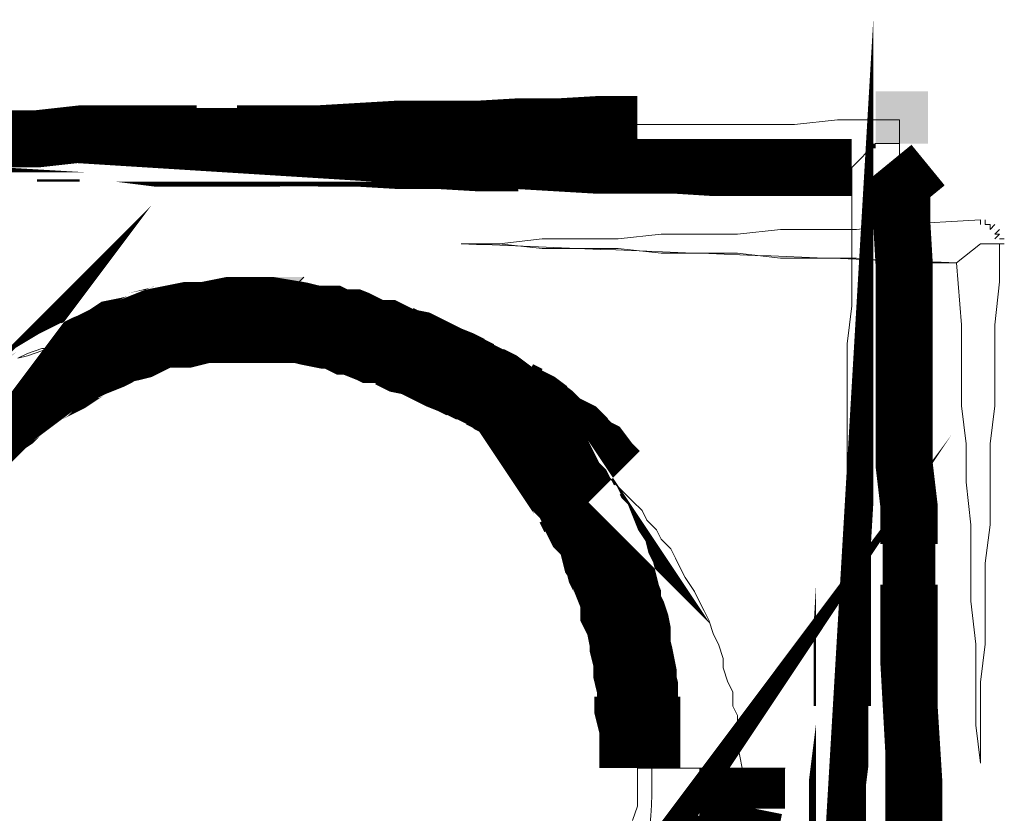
# Model space of a CAD drawing. Header units: millimetres. Extents: x -1194 to 5506, y 19372 to 25312.
# Tile 7 of 11: x 4446 to 4534, y 19827 to 19898. Entities that reach past the tile are written whole.
import ezdxf

# ---------------------------------------------------------------- set-up
doc = ezdxf.new("R2010")
doc.units = ezdxf.units.MM
doc.layers.add('PDF_A-TABELKA', color=7, linetype='Continuous')
doc.layers.add('SQ_TAB TEKST', color=8, linetype='Continuous', lineweight=0)

# ---------------------------------------------------------------- blocks, each defined once
blk = doc.blocks.new('tabelka')
at = {"layer": 'PDF_A-TABELKA', "lineweight": 0}
for points, format in [([(25691.16541965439, -27713.13724197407, 5.115070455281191, 5.115070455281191, 0), (25691.16541965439, -27709.72719500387, 5.115070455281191, 5.115070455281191, 0), (25691.16541965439, -27705.8908921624, 5.115070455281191, 5.115070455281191, 0), (25691.59167552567, -27702.48084519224, 4.688814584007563, 4.688814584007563, 0), (25691.59167552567, -27699.07079822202, 5.115070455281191, 5.115070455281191, 0), (25691.59167552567, -27695.23449538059, 5.115070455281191, 5.115070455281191, 0), (25691.59167552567, -27691.82444841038, 5.115070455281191, 5.115070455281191, 0), (25691.59167552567, -27688.20127350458, 4.688814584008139, 4.688814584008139, 0), (25691.80480346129, -27684.57809859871, 5.115070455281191, 5.115070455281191, 0), (25691.80480346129, -27681.16805162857, 0, 0, 0), (25692.01793139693, -27677.54487672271, 0, 0, 0), (25692.01793139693, -27673.92170181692, 0, 0, 0), (25692.01793139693, -27670.5116548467, 0, 0, 0), (25692.01793139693, -27666.67535200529, 0, 0, 0), (25692.23105933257, -27663.26530503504, 0, 0, 0), (25692.23105933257, -27659.64213012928, 0, 0, 0), (25692.4441872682, -27656.0189552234, 0, 0, 0), (25692.4441872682, -27650.90388476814, 5.115070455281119, 5.115070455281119, 0), (25687.32911681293, -27650.90388476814, 5.115070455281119, 5.115070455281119, 0), (25683.91906984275, -27650.90388476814, 5.115070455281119, 5.115070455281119, 0), (25680.29589493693, -27650.90388476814, 5.115070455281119, 5.115070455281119, 0), (25676.67272003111, -27650.90388476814, 4.688814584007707, 4.688814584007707, 0), (25673.26267306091, -27650.69075683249, 5.115070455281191, 5.115070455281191, 0), (25669.6394981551, -27650.69075683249, 5.115070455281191, 5.115070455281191, 0), (25666.01632324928, -27650.47762889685, 4.688814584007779, 4.688814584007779, 0), (25662.60627627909, -27650.47762889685, 5.115070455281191, 5.115070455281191, 0), (25658.98310137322, -27650.47762889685, 5.115070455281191, 5.115070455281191, 0), (25655.3599264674, -27650.2645009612, 5.115070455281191, 5.115070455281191, 0), (25651.73675156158, -27650.2645009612, 5.115070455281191, 5.115070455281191, 0), (25648.1135766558, -27650.05137302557, 5.115070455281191, 5.115070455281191, 0), (25644.70352968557, -27650.05137302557, 5.075571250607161, 5.075571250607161, 0), (25641.29348271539, -27650.05137302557, 5.115070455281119, 5.115070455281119, 0), (25637.45717987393, -27650.05137302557, 5.115070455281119, 5.115070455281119, 0), (25633.8340049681, -27650.05137302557, 5.115070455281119, 5.115070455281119, 0), (25630.21083006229, -27650.05137302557, 5.115070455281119, 5.115070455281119, 0), (25626.80078309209, -27649.62511715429, 5.115070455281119, 5.115070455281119, 0), (25623.39073612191, -27649.62511715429, 4.688814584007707, 4.688814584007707, 0), (25619.55443328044, -27649.62511715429, 5.115070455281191, 5.115070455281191, 0), (25616.14438631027, -27649.62511715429, 5.115070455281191, 5.115070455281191, 0), (25612.30808346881, -27649.62511715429, 5.115070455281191, 5.115070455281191, 0), (25608.89803649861, -27649.62511715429, 0, 0, 0), (25605.48798952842, -27649.41198921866, 0, 0, 0)], "xyseb"), ([(25583.96206802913, -27648.98573334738, 0, 0, 0), (25580.33889312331, -27648.77260541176, 5.115070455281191, 5.115070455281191, 0), (25583.96206802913, -27648.77260541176, 5.115070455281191, 5.115070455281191, 0)], "xyseb"), ([(25612.30808346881, -27648.34634954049, 5.083785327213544, 5.083785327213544, 0), (25616.14438631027, -27648.34634954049, 5.115070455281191, 5.115070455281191, 0), (25619.55443328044, -27648.34634954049, 5.115070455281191, 5.115070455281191, 0), (25623.39073612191, -27647.92009366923, 5.115070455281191, 5.115070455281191, 0), (25626.80078309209, -27647.92009366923, 5.115070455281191, 5.115070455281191, 0), (25630.21083006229, -27647.92009366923, 5.115070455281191, 5.115070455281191, 0), (25633.8340049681, -27647.92009366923, 4.688814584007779, 4.688814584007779, 0), (25637.45717987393, -27647.92009366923, 5.115070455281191, 5.115070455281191, 0), (25641.29348271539, -27647.92009366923, 5.115070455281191, 5.115070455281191, 0), (25644.70352968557, -27647.70696573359, 4.688814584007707, 4.688814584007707, 0), (25648.1135766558, -27647.70696573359, 5.115070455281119, 5.115070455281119, 0), (25651.73675156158, -27647.49383779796, 5.115070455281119, 5.115070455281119, 0), (25655.3599264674, -27647.49383779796, 5.115070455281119, 5.115070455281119, 0), (25658.98310137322, -27647.49383779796, 5.115070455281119, 5.115070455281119, 0), (25662.60627627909, -27647.28070986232, 5.115070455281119, 5.115070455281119, 0), (25666.01632324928, -27647.28070986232, 5.083785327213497, 5.083785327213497, 0), (25669.6394981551, -27647.06758192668, 5.115070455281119, 5.115070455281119, 0), (25673.26267306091, -27647.06758192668, 0, 0, 0), (25676.67272003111, -27647.06758192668, 0, 0, 0), (25680.29589493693, -27647.06758192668, 0, 0, 0), (25683.91906984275, -27647.06758192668, 0, 0, 0), (25687.32911681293, -27647.06758192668, 0, 0, 0), (25691.16541965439, -27646.64132605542, 0, 0, 0), (25694.57546662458, -27646.64132605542, 0, 0, 0)], "xyseb"), ([(25699.26428120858, -27650.69075683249, 4.688814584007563, 4.688814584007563, 0), (25696.91987391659, -27652.60890825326, 5.115070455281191, 5.115070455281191, 0), (25696.91987391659, -27656.0189552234, 5.115070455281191, 5.115070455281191, 0), (25697.13300185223, -27659.64213012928, 5.115070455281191, 5.115070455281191, 0), (25697.13300185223, -27663.26530503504, 5.115070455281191, 5.115070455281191, 0), (25697.13300185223, -27666.67535200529, 5.115070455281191, 5.115070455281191, 0), (25697.13300185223, -27670.5116548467, 5.115070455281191, 5.115070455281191, 0), (25697.13300185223, -27673.92170181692, 5.115070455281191, 5.115070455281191, 0), (25697.13300185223, -27677.54487672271, 5.115070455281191, 5.115070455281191, 0), (25697.55925772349, -27681.16805162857, 5.115070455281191, 5.115070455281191, 0), (25697.55925772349, -27684.57809859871, 4.688814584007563, 4.688814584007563, 0), (25697.55925772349, -27688.20127350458, 5.115070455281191, 5.115070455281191, 0), (25697.55925772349, -27691.82444841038, 5.115070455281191, 5.115070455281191, 0), (25697.55925772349, -27695.23449538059, 5.115070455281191, 5.115070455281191, 0), (25697.77238565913, -27699.07079822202, 4.688814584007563, 4.688814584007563, 0), (25697.77238565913, -27702.48084519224, 5.115070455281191, 5.115070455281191, 0), (25697.98551359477, -27705.8908921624, 5.115070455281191, 5.115070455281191, 0), (25697.98551359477, -27709.72719500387, 5.115070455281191, 5.115070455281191, 0), (25697.98551359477, -27713.13724197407, 4.688814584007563, 4.688814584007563, 0)], "xyseb"), ([(25637.88343574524, -27664.54407264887, 7.672605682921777, 7.672605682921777, 0), (25636.81779606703, -27664.54407264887, 7.672605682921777, 7.672605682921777, 0), (25635.75215638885, -27664.54407264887, 7.246349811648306, 7.246349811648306, 0), (25634.68651671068, -27664.75720058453, 7.246349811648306, 7.246349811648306, 0), (25633.62087703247, -27664.75720058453, 7.434469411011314, 7.434469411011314, 0), (25632.5552373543, -27664.97032852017, 7.815724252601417, 7.815724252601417, 0), (25631.70272561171, -27665.1834564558, 7.243841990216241, 7.243841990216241, 0), (25630.63708593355, -27665.1834564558, 7.243841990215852, 7.243841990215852, 0), (25629.57144625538, -27665.60971232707, 7.43446941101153, 7.43446941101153, 0), (25628.71893451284, -27666.03596819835, 7.53521042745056, 7.53521042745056, 0), (25627.86642277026, -27666.24909613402, 7.53521042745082, 7.53521042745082, 0), (25626.80078309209, -27666.46222406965, 7.535210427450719, 7.535210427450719, 0), (25626.1613992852, -27666.88847994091, 7.535210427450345, 7.535210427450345, 0), (25625.30888754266, -27667.31473581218, 7.434469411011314, 7.434469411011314, 0), (25624.24324786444, -27667.74099168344, 7.434469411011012, 7.434469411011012, 0), (25623.39073612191, -27668.16724755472, 7.535210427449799, 7.535210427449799, 0), (25622.53822437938, -27668.59350342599, 7.815724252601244, 7.815724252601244, 0), (25621.89884057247, -27669.01975929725, 7.815724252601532, 7.815724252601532, 0), (25621.04632882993, -27669.44601516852, 7.625096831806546, 7.625096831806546, 0), (25619.98068915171, -27670.08539897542, 7.625096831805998, 7.625096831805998, 0), (25619.34130534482, -27670.72478278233, 7.243841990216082, 7.243841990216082, 0), (25618.48879360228, -27671.36416658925, 7.43446941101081, 7.43446941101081, 0), (25617.84940979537, -27671.79042246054, 7.246349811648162, 7.246349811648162, 0), (25617.21002598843, -27672.42980626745, 7.43446941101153, 7.43446941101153, 0), (25616.57064218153, -27672.85606213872, 7.246349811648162, 7.246349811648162, 0), (25615.71813043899, -27673.7085738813, 7.672605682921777, 7.672605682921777, 0), (25615.07874663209, -27674.13482975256, 7.246349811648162, 7.246349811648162, 0), (25614.43936282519, -27674.77421355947, 0, 0, 0), (25613.79997901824, -27675.626725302, 0, 0, 0)], "xyseb"), ([(25637.67030780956, -27664.54407264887, 7.672605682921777, 7.672605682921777, 0), (25638.73594748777, -27664.54407264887, 7.672605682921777, 7.672605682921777, 0), (25639.80158716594, -27664.54407264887, 7.672605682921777, 7.672605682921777, 0), (25640.86722684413, -27664.54407264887, 7.672605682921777, 7.672605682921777, 0), (25641.71973858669, -27664.54407264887, 7.246349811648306, 7.246349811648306, 0), (25642.99850620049, -27664.75720058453, 7.243841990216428, 7.243841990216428, 0), (25643.85101794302, -27664.97032852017, 7.246349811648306, 7.246349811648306, 0), (25644.9166576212, -27665.1834564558, 7.434469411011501, 7.434469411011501, 0), (25645.98229729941, -27665.1834564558, 7.246349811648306, 7.246349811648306, 0), (25646.83480904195, -27665.60971232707, 7.625096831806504, 7.625096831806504, 0), (25647.68732078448, -27665.60971232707, 7.625096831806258, 7.625096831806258, 0), (25648.7529604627, -27666.03596819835, 7.434469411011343, 7.434469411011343, 0), (25649.60547220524, -27666.46222406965, 7.434469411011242, 7.434469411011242, 0), (25650.67111188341, -27666.46222406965, 7.434469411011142, 7.434469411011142, 0), (25651.52362362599, -27666.88847994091, 7.625096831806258, 7.625096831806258, 0), (25652.37613536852, -27667.31473581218, 7.625096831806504, 7.625096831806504, 0), (25653.4417750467, -27667.52786374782, 7.625096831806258, 7.625096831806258, 0), (25654.29428678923, -27667.95411961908, 7.625096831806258, 7.625096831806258, 0), (25655.14679853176, -27668.38037549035, 7.625096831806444, 7.625096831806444, 0), (25655.99931027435, -27668.80663136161, 7.625096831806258, 7.625096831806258, 0), (25657.06494995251, -27669.23288723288, 7.625096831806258, 7.625096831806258, 0), (25657.91746169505, -27669.65914310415, 7.535210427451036, 7.535210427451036, 0), (25658.76997343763, -27670.08539897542, 7.434469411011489, 7.434469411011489, 0), (25659.62248518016, -27670.5116548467, 7.535210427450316, 7.535210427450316, 0), (25660.47499692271, -27670.93791071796, 7.5352104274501, 7.5352104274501, 0), (25661.32750866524, -27671.5772945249, 7.243841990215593, 7.243841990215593, 0), (25662.18002040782, -27672.00355039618, 7.836618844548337, 7.836618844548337, 0), (25663.03253215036, -27672.42980626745, 7.535210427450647, 7.535210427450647, 0), (25663.8850438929, -27672.85606213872, 7.53521042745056, 7.53521042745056, 0), (25664.73755563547, -27673.49544594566, 7.434469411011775, 7.434469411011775, 0), (25665.59006737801, -27674.13482975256, 7.243841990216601, 7.243841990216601, 0), (25666.22945118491, -27674.77421355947, 7.4344694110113, 7.4344694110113, 0), (25667.08196292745, -27675.20046943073, 7.625096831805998, 7.625096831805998, 0), (25667.93447466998, -27676.05298117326, 7.548460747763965, 7.548460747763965, 0), (25668.57385847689, -27676.69236498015, 7.434469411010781, 7.434469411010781, 0), (25669.42637021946, -27677.11862085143, 7.246349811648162, 7.246349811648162, 0), (25670.06575402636, -27677.97113259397, 7.246349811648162, 7.246349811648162, 0), (25670.9182657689, -27678.82364433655, 0, 0, 0), (25671.55764957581, -27679.46302814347, 0, 0, 0), (25672.1970333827, -27680.31553988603, 0, 0, 0), (25672.83641718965, -27680.95492369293, 0, 0, 0), (25673.68892893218, -27681.80743543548, 0, 0, 0), (25674.11518480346, -27682.65994717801, 0, 0, 0), (25674.96769654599, -27683.2993309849, 0, 0, 0), (25675.3939524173, -27684.15184272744, 0, 0, 0), (25676.0333362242, -27685.00435447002, 0, 0, 0), (25676.67272003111, -27685.85686621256, 0, 0, 0), (25677.312103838, -27686.92250589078, 0, 0, 0), (25677.73835970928, -27687.77501763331, 0, 0, 0), (25678.16461558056, -27688.84065731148, 0, 0, 0), (25678.80399938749, -27689.69316905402, 0, 0, 0), (25679.23025525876, -27690.54568079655, 0, 0, 0), (25679.65651113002, -27691.61132047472, 0, 0, 0), (25680.08276700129, -27692.67696015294, 0, 0, 0), (25680.29589493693, -27693.52947189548, 0, 0, 0), (25680.7221508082, -27694.59511157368, 0, 0, 0), (25681.14840667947, -27695.87387918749, 0, 0, 0), (25681.57466255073, -27696.72639093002, 0, 0, 0), (25681.57466255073, -27697.79203060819, 0, 0, 0), (25682.000918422, -27698.85767028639, 0, 0, 0), (25682.000918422, -27700.13643790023, 0, 0, 0), (25682.21404635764, -27701.20207757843, 0, 0, 0), (25682.42717429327, -27702.48084519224, 0, 0, 0), (25678.80399938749, -27703.75961280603, 0, 0, 0)], "xyseb"), ([(25673.47580099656, -27704.61212454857, 7.246349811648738, 7.246349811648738, 0), (25673.47580099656, -27703.75961280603, 7.246349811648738, 7.246349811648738, 0), (25673.47580099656, -27702.9071010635, 7.246349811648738, 7.246349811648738, 0), (25673.47580099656, -27701.84146138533, 7.246349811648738, 7.246349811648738, 0), (25673.47580099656, -27700.9889496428, 7.246349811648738, 7.246349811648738, 0), (25673.47580099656, -27700.13643790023, 7.672605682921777, 7.672605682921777, 0), (25673.26267306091, -27699.28392615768, 7.672605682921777, 7.672605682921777, 0), (25673.26267306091, -27698.21828647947, 7.246349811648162, 7.246349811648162, 0), (25673.26267306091, -27697.36577473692, 7.246349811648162, 7.246349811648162, 0), (25673.04954512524, -27696.51326299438, 7.434469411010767, 7.434469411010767, 0), (25673.04954512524, -27695.66075125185, 7.246349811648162, 7.246349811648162, 0), (25672.83641718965, -27694.59511157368, 7.243841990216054, 7.243841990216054, 0), (25672.62328925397, -27693.74259983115, 7.233802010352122, 7.233802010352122, 0), (25672.62328925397, -27692.89008808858, 7.43446941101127, 7.43446941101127, 0), (25672.41016131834, -27691.82444841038, 7.434469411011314, 7.434469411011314, 0), (25672.1970333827, -27691.18506460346, 7.434469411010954, 7.434469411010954, 0), (25671.77077751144, -27690.33255286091, 7.233802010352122, 7.233802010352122, 0), (25671.77077751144, -27689.48004111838, 7.243841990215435, 7.243841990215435, 0), (25671.34452164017, -27688.41440144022, 7.535210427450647, 7.535210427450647, 0), (25671.13139370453, -27687.56188969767, 7.535210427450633, 7.535210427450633, 0), (25670.70513783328, -27686.70937795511, 7.53521042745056, 7.53521042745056, 0), (25670.49200989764, -27685.85686621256, 7.535210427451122, 7.535210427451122, 0), (25670.06575402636, -27685.21748240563, 7.243841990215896, 7.243841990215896, 0), (25669.85262609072, -27684.36497066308, 7.233802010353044, 7.233802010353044, 0), (25669.42637021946, -27683.2993309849, 7.434469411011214, 7.434469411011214, 0), (25668.78698641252, -27682.65994717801, 7.434469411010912, 7.434469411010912, 0), (25668.36073054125, -27681.80743543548, 7.625096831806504, 7.625096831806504, 0), (25667.93447466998, -27680.95492369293, 7.246349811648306, 7.246349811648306, 0), (25667.50821879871, -27680.1024119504, 7.243841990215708, 7.243841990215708, 0), (25666.86883499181, -27679.46302814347, 7.246349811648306, 7.246349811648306, 0), (25666.44257912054, -27678.61051640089, 7.672605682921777, 7.672605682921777, 0), (25666.01632324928, -27677.97113259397, 0, 0, 0), (25665.1638115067, -27677.11862085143, 0, 0, 0), (25664.73755563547, -27676.47923704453, 0, 0, 0), (25664.09817182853, -27675.626725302, 0, 0, 0), (25663.24566008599, -27674.98734149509, 0, 0, 0), (25662.81940421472, -27674.34795768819, 0, 0, 0), (25662.18002040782, -27673.7085738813, 0, 0, 0), (25661.32750866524, -27672.85606213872, 0, 0, 0), (25660.68812485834, -27672.42980626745, 0, 0, 0), (25659.8356131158, -27671.79042246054, 0, 0, 0), (25659.19622930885, -27671.15103865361, 0, 0, 0), (25658.34371756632, -27670.5116548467, 0, 0, 0), (25657.49120582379, -27670.08539897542, 0, 0, 0), (25656.85182201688, -27669.44601516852, 0, 0, 0), (25655.99931027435, -27669.01975929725, 0, 0, 0), (25655.14679853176, -27668.59350342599, 0, 0, 0), (25654.08115885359, -27667.95411961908, 0, 0, 0), (25653.4417750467, -27667.52786374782, 0, 0, 0), (25652.58926330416, -27667.31473581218, 0, 0, 0), (25651.52362362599, -27666.88847994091, 0, 0, 0), (25650.67111188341, -27666.46222406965, 0, 0, 0), (25649.60547220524, -27666.24909613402, 0, 0, 0), (25648.7529604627, -27666.03596819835, 0, 0, 0), (25647.68732078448, -27665.60971232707, 0, 0, 0), (25646.83480904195, -27665.60971232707, 0, 0, 0), (25645.98229729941, -27665.1834564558, 0, 0, 0), (25644.9166576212, -27665.1834564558, 0, 0, 0), (25643.85101794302, -27664.97032852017, 0, 0, 0), (25642.99850620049, -27664.75720058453, 0, 0, 0), (25641.71973858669, -27664.54407264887, 0, 0, 0), (25640.86722684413, -27664.54407264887, 0, 0, 0)], "xyseb"), ([(25617.42315392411, -27671.36416658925), (25618.27566566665, -27670.5116548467), (25619.12817740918, -27670.08539897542), (25619.98068915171, -27669.65914310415), (25620.8332008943, -27669.23288723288), (25621.68571263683, -27668.80663136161), (25622.96448025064, -27668.38037549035), (25623.81699199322, -27667.95411961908), (25624.66950373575, -27667.52786374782), (25625.52201547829, -27667.52786374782), (25626.80078309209, -27667.10160787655), (25627.65329483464, -27666.67535200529), (25628.5058065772, -27666.67535200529), (25629.35831831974, -27666.24909613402), (25630.63708593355, -27666.24909613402), (25631.48959767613, -27665.82284026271), (25632.76836528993, -27665.82284026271), (25633.62087703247, -27665.82284026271), (25634.473388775, -27665.82284026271), (25635.75215638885, -27665.39658439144), (25636.6046681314, -27665.39658439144), (25637.88343574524, -27665.39658439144), (25638.73594748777, -27665.82284026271), (25640.01471510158, -27665.82284026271), (25640.86722684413, -27665.82284026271), (25641.71973858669, -27665.82284026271), (25642.99850620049, -27666.24909613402), (25643.85101794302, -27666.24909613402), (25645.12978555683, -27666.67535200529), (25645.98229729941, -27666.67535200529), (25646.83480904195, -27667.10160787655), (25647.68732078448, -27667.52786374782), (25648.96608839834, -27667.52786374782), (25649.81860014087, -27667.95411961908), (25650.67111188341, -27668.38037549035), (25651.52362362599, -27668.80663136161), (25652.37613536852, -27669.23288723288), (25653.22864711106, -27669.65914310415), (25654.08115885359, -27670.08539897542), (25655.3599264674, -27670.5116548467), (25656.21243820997, -27671.36416658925), (25657.06494995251, -27671.79042246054), (25657.49120582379, -27672.21667833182), (25658.34371756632, -27673.06919007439), (25659.19622930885, -27673.49544594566), (25660.04874105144, -27673.92170181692), (25660.90125279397, -27674.77421355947), (25661.75376453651, -27675.626725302), (25662.18002040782, -27676.05298117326), (25663.03253215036, -27676.90549291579), (25663.88504389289, -27677.75800465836), (25664.31129976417, -27678.18426052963), (25665.1638115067, -27679.03677227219), (25665.59006737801, -27679.88928401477), (25666.44257912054, -27680.74179575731), (25666.86883499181, -27681.59430749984), (25667.29509086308, -27682.44681924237), (25668.14760260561, -27683.2993309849), (25668.57385847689, -27684.15184272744), (25669.00011434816, -27685.00435447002), (25669.42637021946, -27685.85686621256), (25669.85262609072, -27686.70937795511), (25670.70513783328, -27687.56188969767), (25671.13139370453, -27688.41440144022), (25671.55764957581, -27689.69316905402), (25671.55764957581, -27690.54568079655), (25671.98390544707, -27691.39819253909), (25672.41016131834, -27692.67696015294), (25672.83641718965, -27693.52947189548), (25672.83641718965, -27694.38198363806), (25673.26267306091, -27695.66075125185), (25673.68892893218, -27696.51326299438), (25673.68892893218, -27697.79203060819), (25674.11518480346, -27698.64454235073), (25674.11518480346, -27699.49705409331), (25674.11518480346, -27700.77582170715), (25674.11518480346, -27702.05458932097), (25674.54144067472, -27702.9071010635), (25674.54144067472, -27704.1858686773), (25674.54144067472, -27705.03838041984, -0.4172873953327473), (25636.6046681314, -27744.68017644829, -0.4142135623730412), (25599.09415145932, -27705.03838041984)], "xyb"), ([(25662.39314834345, -27733.1712679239, 7.672605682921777, 7.672605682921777, 0), (25663.03253215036, -27732.31875618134, 0, 0, 0), (25663.45878802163, -27731.67937237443, 0, 0, 0)], "xyseb"), ([(25609.7505482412, -27731.4662444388, 7.672605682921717, 7.672605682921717, 0), (25610.17680411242, -27732.10562824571, 0, 0, 0), (25610.81618791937, -27732.95813998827, 0, 0, 0)], "xyseb")]:
    blk.add_lwpolyline(points, format=format, dxfattribs=at)
for points in [[(25616.14438631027, -27648.34634954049), (25619.55443328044, -27648.34634954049), (25623.39073612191, -27647.92009366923), (25626.80078309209, -27647.92009366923), (25630.21083006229, -27647.92009366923), (25634.04713290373, -27647.92009366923), (25637.45717987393, -27647.92009366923), (25641.29348271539, -27647.92009366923), (25644.70352968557, -27647.49383779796), (25648.1135766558, -27647.49383779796), (25651.94987949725, -27647.49383779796), (25655.3599264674, -27647.49383779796), (25658.76997343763, -27647.49383779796), (25662.60627627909, -27647.49383779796), (25666.01632324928, -27647.49383779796), (25669.85262609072, -27647.06758192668), (25673.26267306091, -27647.06758192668), (25676.67272003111, -27647.06758192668), (25680.50902287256, -27647.06758192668), (25683.91906984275, -27647.06758192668), (25687.32911681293, -27647.06758192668), (25691.16541965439, -27646.64132605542), (25694.57546662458, -27646.64132605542), (25696.70674598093, -27646.64132605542), (25696.70674598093, -27648.77260541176), (25694.57546662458, -27648.77260541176), (25692.4441872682, -27650.90388476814), (25687.32911681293, -27650.90388476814), (25683.91906984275, -27650.90388476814), (25680.50902287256, -27650.90388476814), (25676.67272003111, -27650.90388476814), (25673.26267306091, -27650.47762889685), (25669.85262609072, -27650.47762889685), (25666.01632324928, -27650.47762889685), (25662.60627627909, -27650.47762889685), (25658.76997343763, -27650.47762889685), (25655.3599264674, -27650.47762889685), (25651.94987949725, -27650.47762889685), (25648.1135766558, -27650.05137302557), (25644.70352968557, -27650.05137302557), (25641.29348271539, -27650.05137302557), (25637.45717987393, -27650.05137302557), (25634.04713290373, -27650.05137302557), (25630.21083006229, -27650.05137302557), (25626.80078309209, -27649.62511715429), (25623.39073612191, -27649.62511715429), (25619.55443328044, -27649.62511715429), (25616.14438631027, -27649.62511715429)], [(25691.16541965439, -27709.72719500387), (25691.16541965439, -27705.8908921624), (25691.59167552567, -27702.48084519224), (25691.59167552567, -27699.07079822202), (25691.59167552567, -27695.23449538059), (25691.59167552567, -27691.82444841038), (25691.59167552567, -27687.98814556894), (25692.01793139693, -27684.57809859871), (25692.01793139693, -27681.16805162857), (25692.01793139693, -27677.33174878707), (25692.01793139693, -27673.92170181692), (25692.01793139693, -27670.5116548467), (25692.01793139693, -27666.67535200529), (25692.4441872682, -27663.26530503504), (25692.4441872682, -27659.42900219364), (25692.4441872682, -27656.0189552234), (25692.4441872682, -27650.90388476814), (25694.57546662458, -27648.77260541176), (25696.70674598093, -27648.77260541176), (25696.70674598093, -27652.60890825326), (25696.70674598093, -27656.0189552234), (25697.13300185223, -27659.42900219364), (25697.13300185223, -27663.26530503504), (25697.13300185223, -27666.67535200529), (25697.13300185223, -27670.5116548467), (25697.13300185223, -27673.92170181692), (25697.13300185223, -27677.33174878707), (25697.55925772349, -27681.16805162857), (25697.55925772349, -27684.57809859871), (25697.55925772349, -27687.98814556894), (25697.55925772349, -27691.82444841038), (25697.55925772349, -27695.23449538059), (25697.98551359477, -27699.07079822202), (25697.98551359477, -27702.48084519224), (25697.98551359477, -27705.8908921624), (25697.98551359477, -27709.72719500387)], [(25705.23186340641, -27656.44521109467), (25705.23186340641, -27656.44521109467)], [(25705.23186340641, -27656.44521109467), (25705.23186340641, -27656.44521109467)], [(25636.17841226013, -27667.95411961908), (25643.42476207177, -27660.70776980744)], [(25637.88343574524, -27668.38037549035), (25637.88343574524, -27660.70776980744)], [(25617.84940979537, -27667.95411961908), (25618.7019215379, -27667.74099168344), (25619.98068915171, -27667.31473581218), (25620.8332008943, -27666.88847994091), (25621.89884057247, -27666.46222406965), (25622.751352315, -27666.46222406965), (25623.60386405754, -27666.03596819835), (25624.66950373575, -27665.82284026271), (25625.52201547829, -27665.60971232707), (25626.58765515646, -27665.39658439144), (25627.44016689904, -27665.1834564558), (25628.71893451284, -27664.97032852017), (25629.57144625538, -27664.97032852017), (25630.63708593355, -27664.75720058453), (25631.70272561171, -27664.75720058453), (25632.5552373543, -27664.54407264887), (25633.8340049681, -27664.54407264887), (25634.68651671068, -27664.54407264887), (25635.75215638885, -27664.54407264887), (25636.6046681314, -27664.54407264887), (25637.88343574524, -27664.54407264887), (25636.6046681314, -27664.54407264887), (25635.75215638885, -27664.54407264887), (25634.89964464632, -27664.54407264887), (25633.62087703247, -27664.97032852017), (25632.76836528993, -27664.97032852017), (25631.91585354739, -27664.97032852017), (25630.63708593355, -27665.39658439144), (25629.78457419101, -27665.82284026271), (25628.93206244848, -27665.82284026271), (25628.0795507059, -27666.24909613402), (25626.80078309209, -27666.67535200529), (25625.94827134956, -27667.10160787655), (25625.09575960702, -27667.10160787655), (25624.24324786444, -27667.52786374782), (25623.39073612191, -27667.95411961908), (25622.53822437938, -27668.38037549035), (25621.68571263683, -27669.23288723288), (25620.8332008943, -27669.65914310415), (25619.98068915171, -27670.08539897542), (25619.55443328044, -27670.5116548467), (25618.7019215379, -27671.36416658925), (25617.84940979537, -27671.79042246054)], [(25617.84940979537, -27667.95411961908), (25618.7019215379, -27667.52786374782), (25619.98068915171, -27667.10160787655), (25620.8332008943, -27667.10160787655), (25621.68571263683, -27666.67535200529), (25622.53822437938, -27666.24909613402), (25623.81699199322, -27666.24909613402), (25624.66950373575, -27665.82284026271), (25625.52201547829, -27665.82284026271), (25626.80078309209, -27665.39658439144), (25627.65329483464, -27665.39658439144), (25628.5058065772, -27664.97032852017), (25629.78457419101, -27664.97032852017), (25630.63708593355, -27664.97032852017), (25631.48959767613, -27664.54407264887), (25632.76836528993, -27664.54407264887), (25633.62087703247, -27664.54407264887), (25634.89964464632, -27664.54407264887), (25635.75215638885, -27664.54407264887), (25636.6046681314, -27664.54407264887), (25637.88343574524, -27664.54407264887), (25637.88343574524, -27664.11781677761), (25637.88343574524, -27664.54407264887), (25637.88343574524, -27664.11781677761), (25637.88343574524, -27664.54407264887), (25638.73594748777, -27664.54407264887), (25640.01471510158, -27664.54407264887), (25640.86722684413, -27664.54407264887), (25641.71973858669, -27664.54407264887), (25642.99850620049, -27664.97032852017), (25643.85101794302, -27664.97032852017), (25644.70352968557, -27664.97032852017), (25645.98229729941, -27665.39658439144), (25646.83480904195, -27665.39658439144), (25647.68732078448, -27665.82284026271), (25648.96608839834, -27665.82284026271), (25649.81860014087, -27666.24909613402), (25650.67111188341, -27666.67535200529), (25651.52362362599, -27666.67535200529), (25652.37613536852, -27667.10160787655), (25653.65490298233, -27667.52786374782), (25654.50741472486, -27667.95411961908), (25655.3599264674, -27668.38037549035), (25656.21243820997, -27668.80663136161), (25657.06494995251, -27669.23288723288), (25657.91746169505, -27669.65914310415), (25658.76997343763, -27670.08539897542), (25659.62248518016, -27670.5116548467), (25660.47499692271, -27670.93791071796), (25661.32750866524, -27671.36416658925), (25662.18002040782, -27671.79042246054), (25663.03253215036, -27672.64293420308), (25663.88504389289, -27673.06919007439), (25664.73755563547, -27673.49544594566), (25665.59006737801, -27673.92170181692), (25666.44257912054, -27674.77421355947), (25667.29509086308, -27675.20046943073), (25667.72134673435, -27676.05298117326), (25668.57385847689, -27676.47923704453), (25669.42637021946, -27677.33174878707), (25670.27888196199, -27678.18426052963), (25670.70513783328, -27678.61051640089), (25671.55764957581, -27679.46302814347), (25672.41016131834, -27680.31553988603), (25672.83641718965, -27680.74179575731), (25673.68892893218, -27681.59430749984), (25674.11518480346, -27682.44681924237), (25674.96769654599, -27683.2993309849), (25675.3939524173, -27684.15184272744), (25676.24646415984, -27685.00435447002), (25676.67272003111, -27685.85686621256), (25677.09897590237, -27686.70937795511), (25677.52523177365, -27687.56188969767), (25678.37774351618, -27688.84065731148), (25678.80399938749, -27689.69316905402), (25679.23025525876, -27690.54568079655), (25679.65651113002, -27691.39819253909), (25680.08276700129, -27692.67696015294), (25680.50902287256, -27693.52947189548), (25680.93527874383, -27694.80823950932), (25680.93527874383, -27695.66075125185), (25681.3615346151, -27696.93951886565), (25681.78779048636, -27697.79203060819), (25681.78779048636, -27699.07079822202), (25682.21404635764, -27699.92330996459), (25682.21404635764, -27701.20207757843), (25682.21404635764, -27702.48084519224), (25682.64030222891, -27704.61212454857), (25682.21404635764, -27704.61212454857), (25682.64030222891, -27704.61212454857), (25677.95148764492, -27704.61212454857), (25673.26267306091, -27704.61212454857), (25673.26267306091, -27703.75961280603), (25673.68892893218, -27702.9071010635), (25673.68892893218, -27702.05458932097), (25673.26267306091, -27700.77582170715), (25673.26267306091, -27699.92330996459), (25673.26267306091, -27699.07079822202), (25673.26267306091, -27698.21828647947), (25673.26267306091, -27697.36577473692), (25673.26267306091, -27696.51326299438), (25672.83641718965, -27695.66075125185), (25672.83641718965, -27694.80823950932), (25672.83641718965, -27693.95572776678), (25672.41016131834, -27692.67696015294), (25672.41016131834, -27691.82444841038), (25671.98390544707, -27690.97193666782), (25671.98390544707, -27690.11942492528), (25671.55764957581, -27689.26691318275), (25671.55764957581, -27688.41440144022), (25671.13139370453, -27687.56188969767), (25670.70513783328, -27686.70937795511), (25670.27888196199, -27685.85686621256), (25670.27888196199, -27685.00435447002), (25669.85262609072, -27684.15184272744), (25669.42637021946, -27683.2993309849), (25669.00011434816, -27682.44681924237), (25668.57385847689, -27681.59430749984), (25668.14760260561, -27681.16805162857), (25667.29509086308, -27680.31553988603), (25666.86883499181, -27679.46302814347), (25666.44257912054, -27678.61051640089), (25666.01632324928, -27677.75800465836), (25665.1638115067, -27677.33174878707), (25664.73755563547, -27676.47923704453), (25663.88504389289, -27675.626725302), (25663.45878802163, -27675.20046943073), (25662.60627627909, -27674.34795768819), (25662.18002040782, -27673.49544594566), (25661.32750866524, -27673.06919007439), (25660.47499692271, -27672.21667833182), (25660.04874105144, -27671.79042246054), (25659.19622930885, -27671.36416658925), (25658.34371756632, -27670.5116548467), (25657.49120582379, -27670.08539897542), (25656.63869408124, -27669.65914310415), (25655.78618233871, -27669.23288723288), (25654.93367059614, -27668.38037549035), (25654.08115885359, -27667.95411961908), (25653.22864711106, -27667.52786374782), (25652.37613536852, -27667.10160787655), (25651.52362362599, -27667.10160787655), (25650.67111188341, -27666.67535200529), (25649.81860014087, -27666.24909613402), (25648.96608839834, -27665.82284026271), (25647.68732078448, -27665.82284026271), (25646.83480904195, -27665.39658439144), (25645.98229729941, -27665.39658439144), (25644.70352968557, -27664.97032852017), (25643.85101794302, -27664.97032852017), (25642.99850620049, -27664.97032852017), (25641.71973858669, -27664.54407264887), (25640.86722684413, -27664.54407264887), (25640.01471510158, -27664.54407264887), (25638.73594748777, -27664.54407264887), (25637.88343574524, -27664.54407264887), (25637.88343574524, -27664.11781677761)], [(25639.58845923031, -27664.54407264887), (25640.01471510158, -27664.11781677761)], [(25672.83641718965, -27709.3009391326), (25673.26267306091, -27708.02217151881), (25673.26267306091, -27707.16965977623), (25673.26267306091, -27706.31714803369), (25673.26267306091, -27705.46463629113), (25673.26267306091, -27704.61212454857), (25677.95148764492, -27704.61212454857), (25682.64030222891, -27704.61212454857), (25682.64030222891, -27705.8908921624), (25682.64030222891, -27706.74340390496), (25682.64030222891, -27708.02217151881), (25682.64030222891, -27709.3009391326)], [(25678.80399938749, -27704.61212454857), (25686.47660507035, -27704.61212454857), (25678.80399938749, -27704.61212454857)]]:
    blk.add_lwpolyline(points, dxfattribs=at)
blk.add_lwpolyline([(25657.49120582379, -27657.72397870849), (25660.90125279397, -27657.72397870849), (25664.73755563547, -27657.29772283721), (25668.14760260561, -27657.29772283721), (25671.55764957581, -27657.29772283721), (25675.3939524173, -27656.87146696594), (25678.80399938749, -27656.87146696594), (25682.21404635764, -27656.87146696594), (25686.05034919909, -27656.44521109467), (25689.46039616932, -27656.44521109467), (25692.87044313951, -27656.44521109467), (25696.70674598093, -27656.0189552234), (25703.95309579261, -27655.59269935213), (25703.95309579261, -27656.0189552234), (25703.95309579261, -27655.59269935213), (25703.95309579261, -27656.0189552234), (25703.95309579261, -27655.59269935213), (25696.70674598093, -27656.0189552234), (25692.87044313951, -27656.44521109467), (25689.46039616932, -27656.44521109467), (25686.05034919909, -27656.44521109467), (25682.21404635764, -27656.87146696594), (25678.80399938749, -27656.87146696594), (25675.3939524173, -27656.87146696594), (25671.55764957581, -27657.29772283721), (25668.14760260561, -27657.29772283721), (25664.73755563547, -27657.29772283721), (25660.90125279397, -27657.72397870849), (25657.49120582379, -27657.72397870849), (25660.90125279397, -27657.72397870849), (25664.73755563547, -27658.15023457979), (25668.14760260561, -27658.15023457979), (25671.55764957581, -27658.15023457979), (25675.3939524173, -27658.57649045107), (25678.80399938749, -27658.57649045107), (25682.21404635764, -27658.57649045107), (25686.05034919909, -27659.00274632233), (25689.46039616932, -27659.00274632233), (25692.87044313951, -27659.00274632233), (25696.70674598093, -27659.42900219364), (25701.82181643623, -27659.42900219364), (25703.95309579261, -27657.72397870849), (25705.65811927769, -27657.72397870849), (25706.08437514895, -27657.72397870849), (25705.65811927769, -27657.72397870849), (25705.65811927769, -27661.13402567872), (25705.23186340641, -27664.97032852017), (25705.23186340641, -27668.38037549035), (25705.23186340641, -27672.21667833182), (25704.80560753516, -27675.626725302), (25704.80560753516, -27679.03677227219), (25704.80560753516, -27682.87307511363), (25704.37935166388, -27686.28312208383), (25704.37935166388, -27689.69316905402), (25704.37935166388, -27693.52947189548), (25703.95309579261, -27696.93951886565), (25703.95309579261, -27700.77582170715), (25703.95309579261, -27704.1858686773), (25703.52683992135, -27700.77582170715), (25703.52683992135, -27696.93951886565), (25703.52683992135, -27693.52947189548), (25703.10058405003, -27689.69316905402), (25703.10058405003, -27686.28312208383), (25703.10058405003, -27682.87307511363), (25702.67432817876, -27679.03677227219), (25702.67432817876, -27675.626725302), (25702.24807230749, -27672.21667833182), (25702.24807230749, -27668.38037549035), (25702.24807230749, -27664.97032852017), (25701.82181643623, -27659.42900219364, -0.001479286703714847)], format="xyb", close=True, dxfattribs=at)
for points in [[(25704.80560753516, -27656.44521109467), (25705.23186340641, -27656.0189552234), (25704.80560753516, -27656.44521109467), (25704.80560753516, -27656.0189552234), (25704.37935166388, -27656.0189552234), (25704.37935166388, -27655.59269935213), (25704.37935166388, -27656.0189552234), (25704.37935166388, -27655.59269935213), (25704.37935166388, -27656.0189552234), (25704.80560753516, -27656.0189552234), (25704.80560753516, -27656.44521109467), (25705.23186340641, -27656.0189552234)], [(25705.23186340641, -27657.29772283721), (25705.65811927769, -27656.87146696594), (25705.23186340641, -27656.87146696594), (25705.65811927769, -27656.44521109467), (25705.23186340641, -27656.87146696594), (25705.65811927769, -27656.44521109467), (25705.23186340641, -27656.87146696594), (25705.65811927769, -27656.87146696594)], [(25706.08437514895, -27657.29772283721), (25705.65811927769, -27657.29772283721)], [(25703.95309579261, -27657.72397870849), (25705.65811927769, -27657.72397870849), (25705.65811927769, -27661.13402567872), (25705.23186340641, -27664.97032852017), (25705.23186340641, -27668.38037549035), (25705.23186340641, -27672.21667833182), (25704.80560753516, -27675.626725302), (25704.80560753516, -27679.03677227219), (25704.80560753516, -27682.87307511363), (25704.37935166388, -27686.28312208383), (25704.37935166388, -27689.69316905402), (25704.37935166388, -27693.52947189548), (25703.95309579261, -27696.93951886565), (25703.95309579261, -27700.77582170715), (25703.95309579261, -27704.1858686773), (25703.52683992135, -27700.77582170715), (25703.52683992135, -27696.93951886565), (25703.52683992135, -27693.52947189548), (25703.10058405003, -27689.69316905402), (25703.10058405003, -27686.28312208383), (25703.10058405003, -27682.87307511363), (25702.67432817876, -27679.03677227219), (25702.67432817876, -27675.626725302), (25702.24807230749, -27672.21667833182), (25702.24807230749, -27668.38037549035), (25702.24807230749, -27664.97032852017), (25701.82181643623, -27659.42900219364)]]:
    blk.add_lwpolyline(points, close=True, dxfattribs=at)
at = {"layer": 'PDF_A-TABELKA', "lineweight": 25}
for points in [[(25636.6046681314, -27665.39658439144), (25636.6046681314, -27665.39658439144)], [(25674.54144067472, -27705.03838041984), (25674.54144067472, -27705.03838041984)]]:
    blk.add_lwpolyline(points, dxfattribs=at)
at = {"layer": 'PDF_A-TABELKA', "lineweight": 0}
for points, const_width in [([(25682.64030222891, -27704.61212454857), (25682.64030222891, -27705.8908921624), (25682.64030222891, -27706.95653184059), (25682.64030222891, -27708.23529945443)], 7.672605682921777), ([(25682.64030222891, -27708.02217151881), (25682.42717429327, -27709.08781119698), (25682.42717429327, -27710.15345087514), (25682.21404635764, -27711.43221848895), (25682.000918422, -27712.49785816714), (25678.16461558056, -27712.49785816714)], 7.246349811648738)]:
    blk.add_lwpolyline(points, dxfattribs=dict(at, const_width=const_width))
at = {"layer": 'PDF_A-TABELKA', "transparency": 33554559}
for points in [[(25694.57546662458, -27648.77260541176), (25694.57546662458, -27644.08379082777), (25699.26428120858, -27644.08379082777)], [(25694.57546662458, -27648.77260541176), (25699.26428120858, -27644.08379082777), (25699.26428120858, -27648.77260541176)], [(25694.57546662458, -27648.77260541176), (25694.14921075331, -27649.19886128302), (25694.57546662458, -27649.19886128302)], [(25694.57546662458, -27648.77260541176), (25694.14921075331, -27648.77260541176), (25694.14921075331, -27649.19886128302)], [(25638.73594748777, -27668.38037549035), (25638.73594748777, -27660.70776980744), (25637.88343574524, -27668.38037549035)], [(25638.73594748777, -27660.70776980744), (25637.88343574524, -27668.38037549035), (25637.88343574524, -27660.70776980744)], [(25638.73594748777, -27665.82284026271), (25638.73594748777, -27660.70776980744), (25643.42476207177, -27660.70776980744)], [(25641.29348271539, -27663.69156090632), (25643.42476207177, -27661.13402567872), (25641.29348271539, -27660.70776980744)], [(25641.29348271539, -27663.69156090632), (25640.44097097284, -27668.38037549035), (25636.17841226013, -27667.95411961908)], [(25638.73594748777, -27665.82284026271), (25636.17841226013, -27668.38037549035), (25638.73594748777, -27668.38037549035)]]:
    blk.add_solid(points, dxfattribs=at)

msp = doc.modelspace()

# ---------------------------------------------------------------- block references
at = {"layer": 'SQ_TAB TEKST', "lineweight": 35}
msp.add_blockref('tabelka', (-21172.40626368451, 47536.0238129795), dxfattribs=at)

doc.saveas('drawing.dxf')
